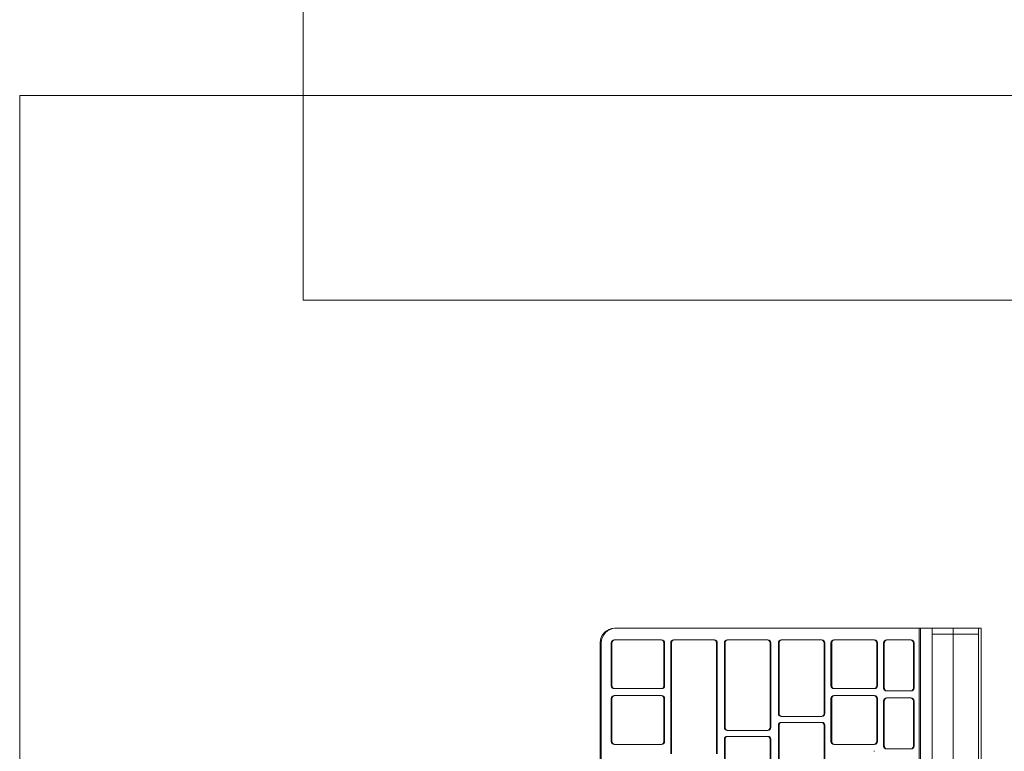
# Model space of a CAD drawing. Header units: centimetres. Extents: x -1109 to 217, y 2044 to 2913.
# Tile 31 of 36: x -299 to -266, y 2526 to 2551. Entities that reach past the tile are written whole.
import ezdxf

# ---------------------------------------------------------------- set-up
doc = ezdxf.new("R2010")
doc.units = ezdxf.units.CM
doc.layers.add('Meble-1', color=9, linetype='Continuous', lineweight=18)
doc.layers.add('Wyposażenie elektryczne-1', color=9, linetype='Continuous', lineweight=18)

# ---------------------------------------------------------------- blocks, each defined once
blk = doc.blocks.new('Blocks_iMac_F00817EN - Unique-593891-Wytyczne elektryczne')
at = {"layer": 'Wyposażenie elektryczne-1'}
for p, q in [((14.161, -6.103), (-13.779, -6.103)), ((-13.779, -6.103), (-13.779, -7.878)), ((14.161, -6.191), (-13.779, -6.191)), ((-13.779, -7.779), (-13.779, -6.191)), ((-13.779, -7.778), (-13.779, -6.191)), ((-13.579, -6.191), (-13.779, -6.191)), ((-13.779, -6.191), (-13.779, -7.778)), ((-13.779, -6.191), (-13.779, -7.779)), ((-13.579, -7.779), (-13.579, -6.191)), ((-13.579, -7.778), (-13.579, -6.191)), ((-13.779, -8.221), (-13.779, -7.067)), ((14.161, -7.067), (-13.779, -7.067)), ((-13.779, -7.779), (14.161, -7.779)), ((-13.779, -7.779), (-13.579, -7.779)), ((-13.779, -7.878), (-13.779, -7.879)), ((-13.779, -8.183), (-13.779, -7.879)), ((-13.779, -8.183), (-13.779, -8.221)), ((14.161, -8.183), (-13.779, -8.183)), ((-13.779, -18.608), (-13.779, -8.183)), ((-13.779, -8.183), (14.161, -8.183)), ((-13.779, -8.183), (-13.779, -8.221)), ((-13.779, -8.221), (14.161, -8.221)), ((14.161, -8.221), (-13.779, -8.221)), ((-13.779, -8.221), (-13.779, -18.646)), ((-13.283, -8.399), (-11.736, -8.399)), ((-11.298, -8.399), (-9.752, -8.399)), ((-13.383, -8.499), (-13.383, -8.523)), ((-13.383, -9.318), (-13.383, -8.499)), ((-13.383, -8.523), (-13.383, -9.342)), ((-11.736, -8.423), (-13.283, -8.423)), ((-11.636, -8.523), (-11.636, -8.499)), ((-11.636, -8.499), (-11.636, -9.318)), ((-11.636, -9.342), (-11.636, -8.523)), ((-11.398, -8.499), (-11.398, -8.523)), ((-11.398, -9.318), (-11.398, -8.499)), ((-11.398, -8.523), (-11.398, -9.342)), ((-9.752, -8.423), (-11.298, -8.423)), ((-9.652, -8.523), (-9.652, -8.499)), ((-9.652, -8.499), (-9.652, -9.318)), ((-9.652, -9.342), (-9.652, -8.523)), ((-11.736, -9.418), (-13.283, -9.418)), ((-9.752, -9.418), (-11.298, -9.418)), ((-13.383, -9.752), (-13.383, -9.776)), ((-13.383, -11.12), (-13.383, -9.752)), ((-13.283, -9.441), (-11.736, -9.441)), ((-13.283, -9.652), (-11.816, -9.652)), ((-11.816, -9.676), (-13.283, -9.676)), ((-11.716, -9.776), (-11.716, -9.752)), ((-11.716, -9.752), (-11.716, -11.12)), ((-11.478, -9.752), (-11.478, -9.776)), ((-11.478, -11.12), (-11.478, -9.752)), ((-11.378, -9.652), (-9.911, -9.652)), ((-9.911, -9.676), (-11.378, -9.676)), ((-11.298, -9.441), (-9.752, -9.441)), ((-9.811, -9.776), (-9.811, -9.752)), ((-9.811, -9.752), (-9.811, -11.12)), ((-9.573, -9.752), (-9.573, -9.776)), ((-13.383, -9.776), (-13.383, -11.144)), ((-11.716, -11.144), (-11.716, -9.776)), ((-11.478, -9.776), (-11.478, -11.144)), ((-9.811, -11.144), (-9.811, -9.776)), ((-11.816, -11.219), (-13.283, -11.219)), ((-13.283, -11.243), (-11.816, -11.243)), ((-9.911, -11.219), (-11.378, -11.219)), ((-11.378, -11.243), (-9.911, -11.243)), ((-13.383, -11.553), (-13.383, -11.577)), ((-13.383, -12.921), (-13.383, -11.553)), ((-13.383, -11.577), (-13.383, -12.945)), ((-13.283, -11.454), (-10.863, -11.454)), ((-10.863, -11.478), (-13.283, -11.478)), ((-10.763, -11.577), (-10.763, -11.553)), ((-10.763, -11.553), (-10.763, -12.921)), ((-10.763, -12.945), (-10.763, -11.577)), ((-10.561, -11.553), (-10.561, -11.577)), ((-10.561, -12.921), (-10.561, -11.553)), ((-10.561, -11.577), (-10.561, -12.945)), ((-10.461, -11.454), (-8.994, -11.454)), ((-8.994, -11.478), (-10.461, -11.478)), ((-10.863, -13.02), (-13.283, -13.02)), ((-13.283, -13.044), (-10.863, -13.044)), ((-8.994, -13.02), (-10.461, -13.02)), ((-10.461, -13.044), (-8.994, -13.044)), ((-13.383, -13.399), (-13.383, -13.423)), ((-13.383, -14.767), (-13.383, -13.399)), ((-13.383, -13.423), (-13.383, -14.791)), ((-13.283, -13.3), (-10.387, -13.3)), ((-10.387, -13.324), (-13.283, -13.324)), ((-10.287, -13.423), (-10.287, -13.399)), ((-10.287, -13.399), (-10.287, -14.767)), ((-10.287, -14.791), (-10.287, -13.423)), ((-10.084, -13.399), (-10.084, -13.423)), ((-10.084, -14.767), (-10.084, -13.399)), ((-10.084, -13.423), (-10.084, -14.791)), ((-9.984, -13.3), (-8.517, -13.3)), ((-8.517, -13.324), (-9.984, -13.324)), ((-10.387, -14.866), (-13.283, -14.866)), ((-13.283, -14.89), (-10.387, -14.89)), ((-13.283, -15.135), (-9.484, -15.135)), ((-9.484, -15.159), (-13.283, -15.159)), ((-8.517, -14.866), (-9.984, -14.866)), ((-9.984, -14.89), (-8.517, -14.89)), ((-13.383, -15.234), (-13.383, -15.258)), ((-13.383, -16.602), (-13.383, -15.234)), ((-13.383, -15.258), (-13.383, -16.626)), ((-9.484, -16.701), (-13.283, -16.701)), ((-13.283, -16.725), (-9.484, -16.725)), ((-13.383, -17.036), (-13.383, -17.06)), ((-13.383, -18.638), (-13.383, -17.036)), ((-13.383, -17.06), (-13.383, -18.662)), ((-13.283, -16.937), (-11.816, -16.937)), ((-11.816, -16.96), (-13.283, -16.96)), ((-11.716, -17.06), (-11.716, -17.036)), ((-11.716, -17.036), (-11.716, -18.638)), ((-11.716, -18.662), (-11.716, -17.06)), ((-11.478, -17.036), (-11.478, -17.06)), ((-11.478, -18.638), (-11.478, -17.036)), ((-11.478, -17.06), (-11.478, -18.662)), ((-11.378, -16.937), (-9.911, -16.937)), ((-9.911, -16.96), (-11.378, -16.96)), ((-9.811, -17.06), (-9.811, -17.036)), ((-9.811, -17.036), (-9.811, -18.638)), ((-9.811, -18.662), (-9.811, -17.06)), ((-11.816, -18.738), (-13.283, -18.738)), ((-13.283, -18.762), (-11.816, -18.762)), ((-9.911, -18.738), (-11.378, -18.738)), ((-11.378, -18.762), (-9.911, -18.762)), ((13.661, -19.104), (-13.279, -19.104)), ((-13.279, -19.142), (13.661, -19.142))]:
    blk.add_line(p, q, dxfattribs=at)
for centre, major_axis, start_param, end_param in [((-13.283, -8.499), (0.1, 0), 1.570796, 3.141593), ((-11.736, -8.499), (0.1, 0), 0, 1.570796), ((-11.298, -8.499), (0.1, 0), 1.570796, 3.141593), ((-9.752, -8.499), (0.1, 0), 0, 1.570796), ((-13.283, -8.523), (0.1, 0), 1.570796, 3.141593), ((-11.736, -8.523), (0.1, 0), 0, 1.570796), ((-11.298, -8.523), (0.1, 0), 1.570796, 3.141593), ((-9.752, -8.523), (0.1, 0), 0, 1.570796), ((-13.283, -9.318), (0.1, 0), 3.141593, 4.712389), ((-13.283, -9.342), (0.1, 0), 3.141593, 4.712389), ((-11.736, -9.318), (0.1, 0), 4.712389, 6.283185), ((-11.736, -9.342), (0.1, 0), 4.712389, 6.283185), ((-11.298, -9.318), (0.1, 0), 3.141593, 4.712389), ((-11.298, -9.342), (0.1, 0), 3.141593, 4.712389), ((-9.752, -9.318), (0.1, 0), 4.712389, 6.283185), ((-9.752, -9.342), (0.1, 0), 4.712389, 6.283185), ((-13.283, -9.752), (0.1, 0), 1.570796, 3.141593), ((-13.283, -9.776), (0.1, 0), 1.570796, 3.141593), ((-11.816, -9.752), (0.1, 0), 0, 1.570796), ((-11.816, -9.776), (0.1, 0), 0, 1.570796), ((-11.378, -9.752), (0.1, 0), 1.570796, 3.141593), ((-11.378, -9.776), (0.1, 0), 1.570796, 3.141593), ((-9.911, -9.752), (0.1, 0), 0, 1.570796), ((-9.911, -9.776), (0.1, 0), 0, 1.570796), ((-13.283, -11.12), (0.1, 0), 3.141593, 4.712389), ((-13.283, -11.144), (0.1, 0), 3.141593, 4.712389), ((-11.816, -11.12), (0.1, 0), 4.712389, 6.283185), ((-11.816, -11.144), (0.1, 0), 4.712389, 6.283185), ((-11.378, -11.12), (0.1, 0), 3.141593, 4.712389), ((-11.378, -11.144), (0.1, 0), 3.141593, 4.712389), ((-9.911, -11.12), (0.1, 0), 4.712389, 6.283185), ((-9.911, -11.144), (0.1, 0), 4.712389, 6.283185), ((-13.283, -11.553), (0.1, 0), 1.570796, 3.141593), ((-13.283, -11.577), (0.1, 0), 1.570796, 3.141593), ((-10.863, -11.553), (0.1, 0), 0, 1.570796), ((-10.863, -11.577), (0.1, 0), 0, 1.570796), ((-10.461, -11.553), (0.1, 0), 1.570796, 3.141593), ((-10.461, -11.577), (0.1, 0), 1.570796, 3.141593), ((-13.283, -12.921), (0.1, 0), 3.141593, 4.712389), ((-13.283, -12.945), (0.1, 0), 3.141593, 4.712389), ((-10.863, -12.921), (0.1, 0), 4.712389, 6.283185), ((-10.863, -12.945), (0.1, 0), 4.712389, 6.283185), ((-10.461, -12.921), (0.1, 0), 3.141593, 4.712389), ((-10.461, -12.945), (0.1, 0), 3.141593, 4.712389), ((-13.283, -13.399), (0.1, 0), 1.570796, 3.141593), ((-13.283, -13.423), (0.1, 0), 1.570796, 3.141593), ((-10.387, -13.399), (0.1, 0), 0, 1.570796), ((-10.387, -13.423), (0.1, 0), 0, 1.570796), ((-9.984, -13.399), (0.1, 0), 1.570796, 3.141593), ((-9.984, -13.423), (0.1, 0), 1.570796, 3.141593), ((-13.283, -14.767), (0.1, 0), 3.141593, 4.712389), ((-13.283, -14.791), (0.1, 0), 3.141593, 4.712389), ((-10.387, -14.767), (0.1, 0), 4.712389, 6.283185), ((-10.387, -14.791), (0.1, 0), 4.712389, 6.283185), ((-9.984, -14.767), (0.1, 0), 3.141593, 4.712389), ((-9.984, -14.791), (0.1, 0), 3.141593, 4.712389), ((-13.283, -15.234), (0.1, 0), 1.570796, 3.141593), ((-13.283, -15.258), (0.1, 0), 1.570796, 3.141593), ((-13.283, -16.602), (0.1, 0), 3.141593, 4.712389), ((-13.283, -16.626), (0.1, 0), 3.141593, 4.712389), ((-13.283, -17.036), (0.1, 0), 1.570796, 3.141593), ((-13.283, -17.06), (0.1, 0), 1.570796, 3.141593), ((-11.816, -17.036), (0.1, 0), 0, 1.570796), ((-11.816, -17.06), (0.1, 0), 0, 1.570796), ((-11.378, -17.036), (0.1, 0), 1.570796, 3.141593), ((-11.378, -17.06), (0.1, 0), 1.570796, 3.141593), ((-9.911, -17.036), (0.1, 0), 0, 1.570796), ((-9.911, -17.06), (0.1, 0), 0, 1.570796), ((-13.279, -18.608), (0.5, 0), 3.141593, 4.712389), ((-13.279, -18.646), (-0.5, 0), 0, 1.570796), ((-13.283, -18.638), (0.1, 0), 3.141593, 4.712389), ((-13.283, -18.662), (0.1, 0), 3.141593, 4.712389), ((-11.816, -18.638), (0.1, 0), 4.712389, 6.283185), ((-11.816, -18.662), (0.1, 0), 4.712389, 6.283185), ((-11.378, -18.638), (0.1, 0), 3.141593, 4.712389), ((-11.378, -18.662), (0.1, 0), 3.141593, 4.712389), ((-9.911, -18.638), (0.1, 0), 4.712389, 6.283185), ((-9.911, -18.662), (0.1, 0), 4.712389, 6.283185)]:
    blk.add_ellipse(centre, major_axis=major_axis, ratio=0.992813, start_param=start_param, end_param=end_param, dxfattribs=at)
blk = doc.blocks.new('Bimroom_Collection_Dining_Chair_2022 - Dining Chair-775751-Wytyczne elektryczne')
at = {"layer": 'Meble-1'}
for p, q in [((-22.5, 28), (22.5, 28)), ((22.5, 28), (22.5, -28))]:
    blk.add_line(p, q, dxfattribs=at)
blk = doc.blocks.new('Bimroom_Collection_Dining_Table_2022 - Dining Table-499016-Wytyczne elektryczne')
at = {"layer": 'Meble-1'}
for p, q in [((110, -45), (110, 45)), ((-110, -45), (110, -45))]:
    blk.add_line(p, q, dxfattribs=at)

msp = doc.modelspace()

# ---------------------------------------------------------------- block references
at = {"layer": 'Meble-1', "rotation": 180}
for name, p in [('Bimroom_Collection_Dining_Chair_2022 - Dining Chair-775751-Wytyczne elektryczne', (-267.021, 2569.076)), ('Bimroom_Collection_Dining_Table_2022 - Dining Table-499016-Wytyczne elektryczne', (-189.22, 2503.076))]:
    msp.add_blockref(name, p, dxfattribs=at)
at = {"layer": 'Wyposażenie elektryczne-1', "rotation": 269.9999999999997}
msp.add_blockref('Blocks_iMac_F00817EN - Unique-593891-Wytyczne elektryczne', (-260.22, 2516.076), dxfattribs=at)

doc.saveas('drawing.dxf')
